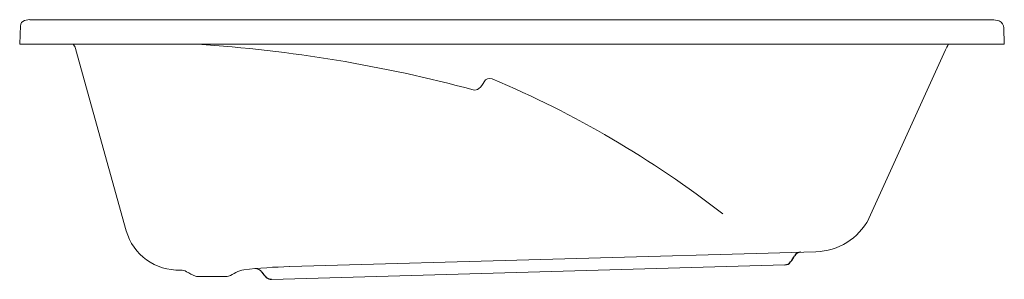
# Model space of a CAD drawing. Header units: millimetres. Extents: x 0 to 1.6, y 0 to 0.42.
import ezdxf

# ---------------------------------------------------------------- set-up
doc = ezdxf.new("R2010")
doc.units = ezdxf.units.MM
doc.layers.add('BLOCKS', color=3, linetype='Continuous')

msp = doc.modelspace()

# ---------------------------------------------------------------- linework, layer by layer
at = {"layer": 'BLOCKS', "lineweight": 0}
for p, q in [((0.0164, 0.4237), (1.5847, 0.4237)), ((0.0012, 0.414), (0, 0.3837)), ((1.6039, 0.4102), (1.6045, 0.3837)), ((0, 0.3837), (1.6045, 0.3837)), ((0.0881, 0.3823), (0.0872, 0.3837)), ((0.1736, 0.0792), (0.0916, 0.3747)), ((1.3839, 0.0993), (1.5088, 0.3744)), ((1.2976, 0.045), (0.44, 0.0208)), ((1.2469, 0.0236), (0.4104, 0)), ((0.2905, 0.0045), (0.3359, 0.0045))]:
    msp.add_line(p, q, dxfattribs=at)
for centre, radius, start, end in [((0.0107, 0.4133), 0.00949, 108.6614, 179.5589), ((0.0164, 0.3963), 0.0275, 84.6632, 108.6614), ((1.5847, 0.3924), 0.0313, 69.2029, 90), ((1.5914, 0.4099), 0.0126, 1.13, 69.2029), ((0.0668, 0.3679), 0.0258, 15.511, 34.0463), ((0.1358, -1.9356), 2.3245, 74.9594, 86.2088), ((1.6075, 0.3296), 0.1084, 150.0617, 155.5894), ((0.7236, 0.3396), 0.0375, 310.9399, 332.934), ((0.7659, 0.318), 0.01, 67.1138, 152.934), ((0.1197, -1.2128), 1.6716, 52.129, 67.1138), ((0.7416, 0.3189), 0.01, 254.9594, 310.9399), ((1.2948, 0.1452), 0.1002, 271.6161, 332.4692), ((0.258, 0.1026), 0.0875, 195.511, 272.6228), ((0.4651, -0.8712), 0.8924, 91.6161, 96.4257), ((0.3845, 0.0055), 0.012, 32.5673, 95.2519), ((0.2627, -0.0018), 0.017, 57.123, 92.6228), ((0.3132, 0.0762), 0.0759, 237.123, 249.2086), ((0.2905, 0.0165), 0.012, 249.2086, 270.0089), ((0.3359, 0.0165), 0.012, 270.0089, 290.8091), ((0.3132, 0.0762), 0.0759, 290.8091, 301.0576), ((0.3688, -0.0162), 0.032, 96.4257, 121.0576)]:
    msp.add_arc(centre, radius, start, end, dxfattribs=at)
at = {"layer": 'BLOCKS'}
for centre, radius, start, end in [((1.1623, 0.0979), 0.1168, 323.54, 329.4173), ((1.2732, 0.0323), 0.012, 91.6161, 149.4173), ((1.2466, 0.0356), 0.012, 271.6161, 323.54), ((0.4332, 0.0366), 0.0458, 212.5673, 226.7624), ((0.4101, 0.012), 0.012, 226.7624, 271.6161)]:
    msp.add_arc(centre, radius, start, end, dxfattribs=at)

doc.saveas('drawing.dxf')
